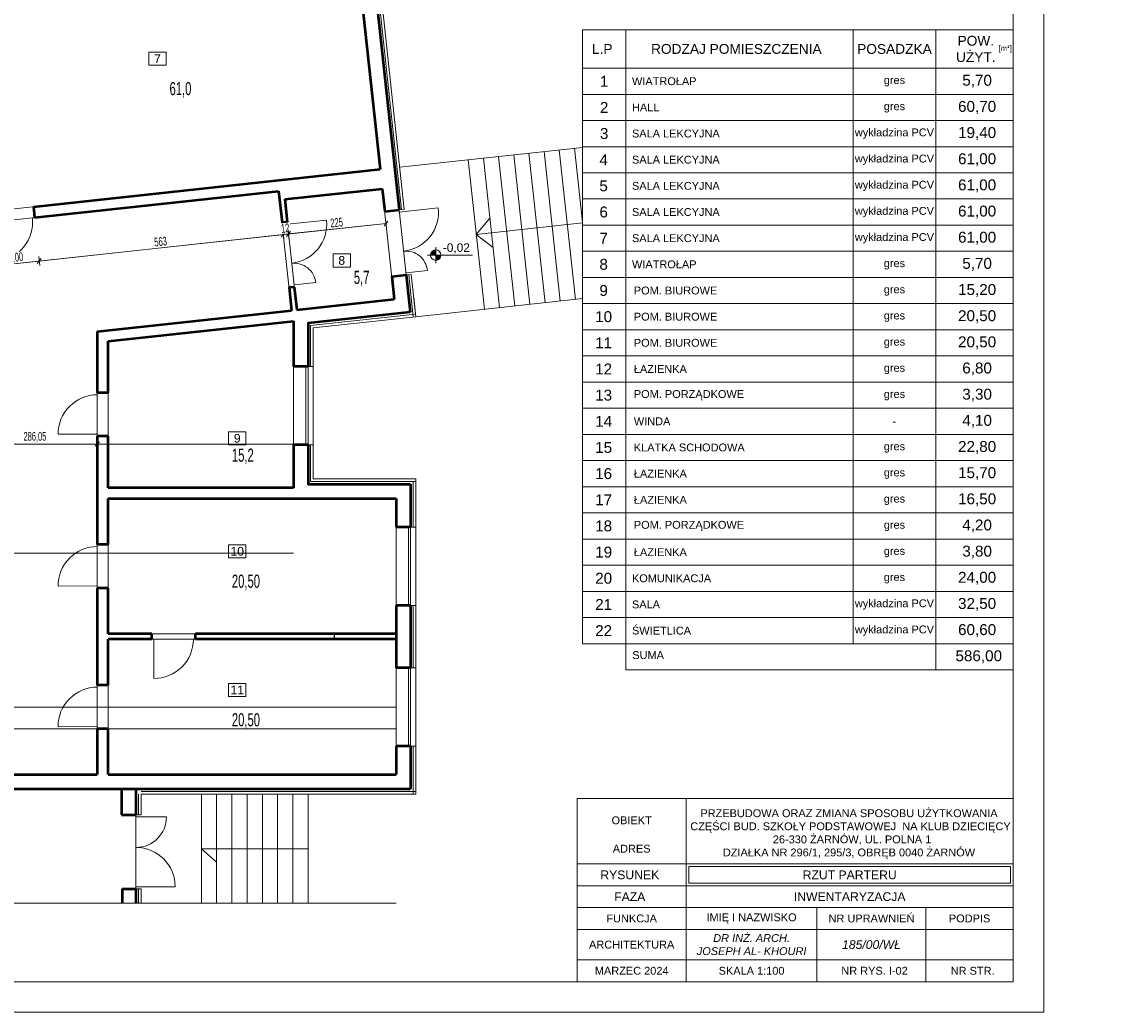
# Model space of a CAD drawing. Header units: millimetres. Extents: x 72202 to 304796, y 21658 to 519946.
# Tile 64 of 139: x 198210 to 200706, y 207947 to 210219. Entities that reach past the tile are written whole.
import ezdxf

# ---------------------------------------------------------------- set-up
doc = ezdxf.new("R2010")
doc.units = ezdxf.units.MM
doc.layers.get('0').update_dxf_attribs({"color": 253})
doc.layers.get('Defpoints').update_dxf_attribs({"color": 253})
for name, color, linetype, lineweight in [('linia - gruba - projektowana', 253, 'Continuous', 50), ('LINIA CIENKA', 7, 'Continuous', 13), ('LINIA KRESKOWANIE', 253, 'Continuous', 5), ('LINIA WYMIAROWANIE', 253, 'Continuous', 9), ('OPISY', 253, 'Continuous', 9)]:
    doc.layers.add(name, color=color, linetype=linetype, lineweight=lineweight)
doc.layers.add('LINIA-NIE DRUKOWAĆ', color=253, linetype='Continuous', lineweight=20, plot=False)
doc.styles.add('simplex', font='arial.ttf')
doc.styles.get("Standard").update_dxf_attribs({"font": 'ARIALN.TTF', "width": 0.75})
doc.linetypes.add('GRADZINOWANIE', pattern='A,0.00254,-2.54,[134,ltypeshp.shx,S=2.54,R=0,X=-2.54,Y=0],-5.08,[134,ltypeshp.shx,S=2.54,R=180,X=2.54,Y=0],-2.54', length=10.16254)
doc.dimstyles.new('sebek100', dxfattribs={"dimtxt": 17, "dimasz": 10, "dimexe": 10, "dimexo": 20, "dimgap": 4, "dimtad": 1, "dimrnd": 0.5, "dimtxsty": 'Standard', "dimblk": 'OBLIQUE', "dimcen": 8, "dimclre": 1, "dimazin": 0, "dimtm": 1e-09, "dimtfac": 1, "dimtix": 1, "dimtmove": 1, "dimatfit": 3, "dimldrblk": 'zas', "dimfxl": 10, "dimfxlon": 1, "dimtolj": 2, "dimlwd": -1, "dimlwe": -1, "dimarcsym": 0})

# ---------------------------------------------------------------- blocks, each defined once
blk = doc.blocks.new('_Oblique')
at = {"color": 0, "linetype": 'ByBlock', "lineweight": -2}
blk.add_line((-0.5, -0.5), (0.5, 0.5), dxfattribs=at)
blk = doc.blocks.new('*D591')
at = {"layer": 'Defpoints', "color": 0, "lineweight": -3, "ltscale": 4, "transparency": 16777216}
for p in [(198382.8, 209249.9), (198382.8, 209191.4), (198096.8, 209149.9)]:
    blk.add_point(p, dxfattribs=at)
at = {"layer": 'LINIA WYMIAROWANIE', "ltscale": 4, "transparency": 16777216}
for p, q in [((198096.8, 209239.9), (198096.8, 209259.9)), ((198382.8, 209239.9), (198382.8, 209259.9))]:
    blk.add_line(p, q, dxfattribs=at)
at = {"layer": 'LINIA WYMIAROWANIE', "color": 0, "ltscale": 4, "transparency": 16777216}
blk.add_line((198096.8, 209249.9), (198382.8, 209249.9), dxfattribs=at)
at = {"layer": 'LINIA WYMIAROWANIE', "color": 0, "ltscale": 4, "transparency": 16777216, "xscale": 10, "yscale": 10, "zscale": 10, "rotation": 180}
blk.add_blockref('_Oblique', (198096.8, 209249.9), dxfattribs=at)
at = {"layer": 'LINIA WYMIAROWANIE', "color": 0, "ltscale": 4, "transparency": 16777216, "xscale": 10, "yscale": 10, "zscale": 10}
blk.add_blockref('_Oblique', (198382.8, 209249.9), dxfattribs=at)
at = {"layer": 'LINIA WYMIAROWANIE', "color": 0, "lineweight": -3, "ltscale": 4, "transparency": 16777216, "insert": (198239.8, 209265.9), "char_height": 20, "attachment_point": 5, "bg_fill": 3, "box_fill_scale": 1.1, "bg_fill_color": 256, "bg_fill_true_color": 13158600, "bg_fill_transparency": 0}
blk.add_mtext('\\A2;286,05', dxfattribs=at)
blk = doc.blocks.new('zas')
blk = doc.blocks.new('*D597')
at = {"layer": 'Defpoints', "color": 0, "lineweight": -3, "ltscale": 4, "transparency": 16777216}
for p in [(198237.5, 209781.7), (198138.1, 209770.9), (198249.7, 209669.8)]:
    blk.add_point(p, dxfattribs=at)
at = {"layer": 'LINIA WYMIAROWANIE', "ltscale": 4, "transparency": 16777216}
for p, q in [((198248.6, 209679.8), (198250.7, 209659.9)), ((198149.2, 209669), (198151.3, 209649.1))]:
    blk.add_line(p, q, dxfattribs=at)
at = {"layer": 'LINIA WYMIAROWANIE', "color": 0, "ltscale": 4, "transparency": 16777216}
blk.add_line((198150.2, 209659.1), (198249.7, 209669.8), dxfattribs=at)
at = {"layer": 'LINIA WYMIAROWANIE', "color": 0, "ltscale": 4, "transparency": 16777216, "xscale": 10, "yscale": 10, "zscale": 10}
for p, rotation in [((198150.2, 209659.1), 186.1820173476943), ((198249.7, 209669.8), 6.182017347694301)]:
    blk.add_blockref('_Oblique', p, dxfattribs=dict(at, rotation=rotation))
at = {"layer": 'LINIA WYMIAROWANIE', "color": 0, "lineweight": -3, "ltscale": 4, "transparency": 16777216, "insert": (198198.4, 209678.6), "char_height": 20, "attachment_point": 5, "rotation": 6.182, "bg_fill": 3, "box_fill_scale": 1.1, "bg_fill_color": 256, "bg_fill_true_color": 13158600, "bg_fill_transparency": 0}
blk.add_mtext('\\A2;100', dxfattribs=at)
blk = doc.blocks.new('*D598')
at = {"layer": 'Defpoints', "color": 0, "lineweight": -3, "ltscale": 4, "transparency": 16777216}
for p in [(198798.6, 209829.9), (198237.5, 209781.7), (198809.4, 209730.5)]:
    blk.add_point(p, dxfattribs=at)
at = {"layer": 'LINIA WYMIAROWANIE', "color": 0, "ltscale": 4, "transparency": 16777216}
blk.add_line((198249.7, 209669.8), (198809.4, 209730.5), dxfattribs=at)
at = {"layer": 'LINIA WYMIAROWANIE', "ltscale": 4, "transparency": 16777216}
for p, q in [((198808.3, 209740.4), (198810.5, 209720.5)), ((198248.6, 209679.8), (198250.7, 209659.9))]:
    blk.add_line(p, q, dxfattribs=at)
at = {"layer": 'LINIA WYMIAROWANIE', "color": 0, "ltscale": 4, "transparency": 16777216, "xscale": 10, "yscale": 10, "zscale": 10}
for p, rotation in [((198809.4, 209730.5), 6.182017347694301), ((198249.7, 209669.8), 186.1820173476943)]:
    blk.add_blockref('_Oblique', p, dxfattribs=dict(at, rotation=rotation))
at = {"layer": 'LINIA WYMIAROWANIE', "color": 0, "lineweight": -3, "ltscale": 4, "transparency": 16777216, "insert": (198528, 209714.3), "char_height": 20, "attachment_point": 5, "rotation": 6.182, "bg_fill": 3, "box_fill_scale": 1.1, "bg_fill_color": 256, "bg_fill_true_color": 13158600, "bg_fill_transparency": 0}
blk.add_mtext('\\A2;563', dxfattribs=at)
blk = doc.blocks.new('*D599')
at = {"layer": 'Defpoints', "color": 0, "lineweight": -3, "ltscale": 4, "transparency": 16777216}
for p in [(198798.6, 209829.9), (198812.7, 209811.3)]:
    blk.add_point(p, dxfattribs=at)
at = {"layer": 'LINIA WYMIAROWANIE', "color": 0, "ltscale": 4, "transparency": 16777216}
for p, q in [((198809.4, 209730.5), (198799.4, 209729.4)), ((198809.4, 209730.5), (198821.3, 209731.8)), ((198821.3, 209731.8), (198831.3, 209732.8))]:
    blk.add_line(p, q, dxfattribs=at)
at = {"layer": 'LINIA WYMIAROWANIE', "ltscale": 4, "transparency": 16777216}
for p, q in [((198808.3, 209740.4), (198810.5, 209720.5)), ((198820.2, 209741.7), (198822.4, 209721.8))]:
    blk.add_line(p, q, dxfattribs=at)
at = {"layer": 'LINIA WYMIAROWANIE', "color": 0, "ltscale": 4, "transparency": 16777216, "xscale": 10, "yscale": 10, "zscale": 10}
for p, rotation in [((198809.4, 209730.5), 6.182017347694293), ((198821.3, 209731.8), 186.1820173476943)]:
    blk.add_blockref('_Oblique', p, dxfattribs=dict(at, rotation=rotation))
at = {"layer": 'LINIA WYMIAROWANIE', "color": 0, "lineweight": -3, "ltscale": 4, "transparency": 16777216, "insert": (198813.8, 209745.1), "char_height": 20, "attachment_point": 5, "rotation": 6.182, "bg_fill": 3, "box_fill_scale": 1.1, "bg_fill_color": 256, "bg_fill_true_color": 13158600, "bg_fill_transparency": 0}
blk.add_mtext('\\A2;12', dxfattribs=at)
at = {"layer": 'Defpoints', "color": 0, "lineweight": -3, "ltscale": 4, "transparency": 16777216}
blk.add_point((198821.3, 209731.8), dxfattribs=at)
blk = doc.blocks.new('*D600')
at = {"layer": 'Defpoints', "color": 0, "lineweight": -3, "ltscale": 4, "transparency": 16777216}
for p in [(199036.4, 209835.5), (198812.7, 209811.3), (199045, 209756)]:
    blk.add_point(p, dxfattribs=at)
at = {"layer": 'LINIA WYMIAROWANIE', "color": 0, "ltscale": 4, "transparency": 16777216}
blk.add_line((198821.3, 209731.8), (199045, 209756), dxfattribs=at)
at = {"layer": 'LINIA WYMIAROWANIE', "ltscale": 4, "transparency": 16777216}
for p, q in [((199043.9, 209765.9), (199046.1, 209746.1)), ((198820.2, 209741.7), (198822.4, 209721.8))]:
    blk.add_line(p, q, dxfattribs=at)
at = {"layer": 'LINIA WYMIAROWANIE', "color": 0, "ltscale": 4, "transparency": 16777216, "xscale": 10, "yscale": 10, "zscale": 10}
for p, rotation in [((199045, 209756), 6.182017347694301), ((198821.3, 209731.8), 186.1820173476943)]:
    blk.add_blockref('_Oblique', p, dxfattribs=dict(at, rotation=rotation))
at = {"layer": 'LINIA WYMIAROWANIE', "color": 0, "lineweight": -3, "ltscale": 4, "transparency": 16777216, "insert": (198931.6, 209758), "char_height": 20, "attachment_point": 5, "rotation": 6.182, "bg_fill": 3, "box_fill_scale": 1.1, "bg_fill_color": 256, "bg_fill_true_color": 13158600, "bg_fill_transparency": 0}
blk.add_mtext('\\A2;225', dxfattribs=at)

msp = doc.modelspace()

# ---------------------------------------------------------------- hatches: boundary and pattern name
at = {"layer": 'OPISY'}
h = msp.add_hatch(color=256, dxfattribs=at)
edge = h.paths.add_edge_path()
edge.add_line((199158.928, 209683.291), (199158.928, 209695.246))
edge.add_arc((199158.928, 209683.291), 11.954, 90, 180.185208)
edge.add_line((199146.974, 209683.252), (199158.928, 209683.291))
edge = h.paths.add_edge_path()
edge.add_arc((199158.928, 209683.291), 11.954, 269.966892, 359.748577)
edge.add_line((199170.883, 209683.239), (199158.928, 209683.291))
edge.add_line((199158.928, 209683.291), (199158.921, 209671.337))
h = msp.add_hatch(color=256, dxfattribs=at)
h.paths.add_polyline_path([(199158.928, 209683.291), (199158.928, 209691.794, 0.41421356), (199150.425, 209683.291)])
h.paths.add_polyline_path([(199158.928, 209674.788, 0.41421356), (199167.432, 209683.291), (199158.928, 209683.291)])

# ---------------------------------------------------------------- linework, layer by layer
at = {"layer": 'linia - gruba - projektowana'}
for p, q in [((198959.829, 210542.4), (199031.549, 209880.273)), ((198992.638, 210545.954), (199074.857, 209786.894)), ((198236.201, 209794.123), (199031.549, 209880.273)), ((198238.894, 209769.268), (198798.62, 209829.896)), ((198798.62, 209829.896), (198806.427, 209757.818)), ((198812.704, 209811.305), (199036.395, 209835.535)), ((199036.395, 209835.535), (199042.049, 209783.34)), ((198812.704, 209811.305), (198818.357, 209759.11)), ((198236.201, 209794.123), (198238.894, 209769.268)), ((199042.049, 209783.34), (199074.857, 209786.894)), ((198818.357, 209759.11), (198806.427, 209757.818)), ((199058.202, 209634.212), (199091.01, 209637.766)), ((199058.202, 209634.212), (199063.855, 209582.017)), ((199091.01, 209637.766), (199100.217, 209552.763)), ((198834.51, 209609.983), (198822.58, 209608.69)), ((198822.58, 209608.69), (198828.234, 209556.496)), ((198834.51, 209609.983), (198840.164, 209557.788)), ((198840.164, 209557.788), (199063.855, 209582.017)), ((198382.839, 209508.252), (198828.234, 209556.496)), ((198407.839, 209485.813), (198833.08, 209531.874)), ((198833.08, 209531.874), (198833.08, 209428.087)), ((198382.839, 209508.252), (198382.839, 209367.832)), ((198407.839, 209367.832), (198407.839, 209485.813)), ((198866.08, 209428.087), (198833.08, 209428.087)), ((198407.839, 209367.832), (198382.839, 209367.832)), ((198382.839, 209267.832), (198382.839, 209019.6)), ((198407.839, 209267.832), (198382.839, 209267.832)), ((198407.839, 209149.85), (198407.839, 209267.832)), ((198833.08, 209248.087), (198833.08, 209149.85)), ((198866.08, 209248.087), (198833.08, 209248.087)), ((199101.44, 209157.85), (199101.44, 209059.6)), ((198833.08, 209149.85), (198407.839, 209149.85)), ((198407.839, 209124.85), (199068.44, 209124.85)), ((199068.44, 209124.85), (199068.44, 209059.6)), ((199101.44, 209059.6), (199068.44, 209059.6)), ((198407.839, 209019.6), (198382.839, 209019.6)), ((198382.839, 208919.6), (198382.839, 208697.1)), ((198407.839, 208919.6), (198382.839, 208919.6)), ((199068.44, 208879.6), (199068.44, 208737.1)), ((199101.44, 208879.6), (199068.44, 208879.6)), ((199101.44, 208879.6), (199101.44, 208737.1)), ((198507.839, 208814.35), (198407.839, 208814.35)), ((199068.44, 208814.35), (198607.839, 208814.35)), ((198507.839, 208802.35), (198407.839, 208802.35)), ((199068.44, 208802.35), (198607.839, 208802.35)), ((199101.44, 208737.1), (199068.44, 208737.1)), ((198407.839, 208697.1), (198382.839, 208697.1)), ((198382.839, 208597.1), (198382.839, 208491.85)), ((198407.839, 208597.1), (198382.839, 208597.1)), ((199068.44, 208557.1), (199068.44, 208491.85)), ((199101.44, 208557.1), (199068.44, 208557.1)), ((199101.44, 208557.1), (199101.44, 208458.85)), ((196575.292, 208491.85), (198382.839, 208491.85)), ((198407.839, 208491.85), (199068.44, 208491.85)), ((196575.292, 208458.85), (198232.445, 208458.85)), ((198232.445, 208458.85), (199101.44, 208458.85)), ((198438.267, 208459.498), (198438.308, 208399.819)), ((198471.44, 208458.85), (198471.44, 208399.819)), ((198440.083, 208229.85), (198440.083, 208196.85)), ((198471.44, 208229.85), (198471.44, 208196.85))]:
    msp.add_line(p, q, dxfattribs=at)
at = {"layer": 'linia - gruba - projektowana', "ltscale": 1.2}
for p, q in [((198438.308, 208399.819), (198471.44, 208399.819)), ((198440.083, 208229.85), (198471.44, 208229.85))]:
    msp.add_line(p, q, dxfattribs=at)
at = {"layer": 'linia - gruba - projektowana'}
for points in [[(199100.217, 209552.763), (198866.08, 209527.402), (198866.08, 209428.087)], [(198866.08, 209248.087), (198866.08, 209157.85), (199101.44, 209157.85)], [(198407.839, 209019.6), (198407.839, 209124.85)], [(198407.839, 208814.35), (198407.839, 208919.6)], [(198507.839, 208802.35), (198507.839, 208814.35)], [(198607.839, 208802.35), (198607.839, 208814.35)], [(198407.839, 208697.1), (198407.839, 208802.35)], [(198407.839, 208491.85), (198407.839, 208597.1)]]:
    msp.add_lwpolyline(points, dxfattribs=at)
at = {"layer": 'LINIA CIENKA'}
for p, q in [((199003.276, 210559.176), (199086.787, 209788.186)), ((199076.288, 209885.119), (199495.292, 209930.504)), ((199476.944, 209928.517), (199495.292, 209759.122)), ((199268.165, 209905.902), (199305.317, 209562.909)), ((199302.962, 209909.672), (199340.114, 209566.678)), ((199337.758, 209913.441), (199374.91, 209570.447)), ((199372.555, 209917.21), (199409.707, 209574.216)), ((199407.351, 209920.979), (199444.503, 209577.985)), ((199442.148, 209924.748), (199479.3, 209581.754)), ((199233.369, 209902.133), (199270.521, 209559.14)), ((199086.787, 209788.186), (199074.857, 209786.894)), ((199074.857, 209786.894), (199091.01, 209637.766)), ((199074.857, 209786.894), (199075.395, 209781.923)), ((199075.395, 209781.923), (199164.872, 209791.615)), ((198233.923, 209768.73), (198238.894, 209769.268)), ((198818.357, 209759.11), (198818.896, 209754.139)), ((198818.896, 209754.139), (198908.372, 209763.831)), ((199251.945, 209730.637), (199283.083, 209768.178)), ((199251.945, 209730.637), (199495.292, 209756.995)), ((199251.945, 209730.637), (199290.399, 209700.633)), ((199090.471, 209642.737), (199140.181, 209648.121)), ((199091.01, 209637.766), (199090.471, 209642.737)), ((199091.01, 209637.766), (199102.969, 209638.789)), ((199102.94, 209639.058), (199113.44, 209542.125)), ((198833.972, 209614.953), (198883.681, 209620.338)), ((198834.51, 209609.983), (198833.972, 209614.953)), ((199108.594, 209586.863), (199113.44, 209542.125)), ((199113.44, 209542.125), (199495.292, 209583.486)), ((198833.08, 209428.087), (198833.08, 209253.638)), ((198861.08, 209428.087), (198861.08, 209248.087)), ((198866.08, 209428.087), (198866.08, 209248.087)), ((198866.08, 209428.087), (198878.08, 209428.087)), ((198382.839, 209367.832), (198382.839, 209362.832)), ((198382.839, 209272.832), (198292.84, 209272.411)), ((198382.839, 209267.832), (198382.839, 209272.832)), ((198833.08, 209253.638), (198833.08, 209248.087)), ((198866.08, 209248.087), (198878.08, 209248.087)), ((199113.44, 209169.85), (199113.44, 208446.85)), ((199068.44, 209059.6), (199068.44, 208885.152)), ((199096.44, 209059.6), (199096.44, 208879.6)), ((199101.44, 209059.6), (199101.44, 208879.6)), ((199101.44, 209059.6), (199113.44, 209059.6)), ((198382.839, 209019.6), (198382.839, 209014.6)), ((198382.839, 208924.6), (198292.84, 208924.179)), ((198382.839, 208919.6), (198382.839, 208924.6)), ((199068.44, 208885.152), (199068.44, 208879.6)), ((199101.44, 208879.6), (199113.44, 208879.6)), ((198507.839, 208802.35), (198512.839, 208802.35)), ((198512.839, 208802.35), (198512.418, 208712.351)), ((198607.839, 208802.35), (198602.839, 208802.35)), ((199068.44, 208737.1), (199068.44, 208557.1)), ((199096.44, 208737.1), (199096.44, 208557.1)), ((199101.44, 208737.1), (199101.44, 208557.1)), ((199101.44, 208737.1), (199113.44, 208737.1)), ((198382.839, 208697.1), (198382.839, 208692.1)), ((198382.839, 208602.1), (198292.84, 208601.679)), ((198382.839, 208597.1), (198382.839, 208602.1)), ((199101.44, 208557.1), (199113.44, 208557.1)), ((198483.44, 208446.85), (198483.427, 208399.85)), ((198483.44, 208446.85), (199113.44, 208446.85)), ((198621.44, 208196.85), (198621.44, 208446.85)), ((198656.44, 208196.85), (198656.44, 208446.85)), ((198691.44, 208196.85), (198691.44, 208446.85)), ((198726.44, 208196.85), (198726.44, 208446.85)), ((198761.44, 208196.85), (198761.44, 208446.85)), ((198796.44, 208196.85), (198796.44, 208446.85)), ((198831.44, 208196.85), (198831.44, 208446.85)), ((198866.44, 208196.85), (198866.44, 208446.85)), ((199483.292, 208436.85), (200483.292, 208436.85)), ((198471.44, 208399.819), (198483.44, 208399.85)), ((198471.44, 208399.819), (198471.44, 208229.85)), ((198471.44, 208229.85), (198471.44, 208399.819)), ((198471.44, 208394.819), (198471.44, 208399.819)), ((198471.44, 208399.819), (198471.44, 208394.819)), ((198471.44, 208394.819), (198541.44, 208394.819)), ((198866.44, 208321.85), (198621.44, 208321.85)), ((198621.44, 208321.85), (198656.44, 208291.133)), ((198471.44, 208234.819), (198561.44, 208234.819)), ((198483.44, 208229.85), (198471.44, 208229.85)), ((198483.44, 208229.85), (198483.44, 208196.85))]:
    msp.add_line(p, q, dxfattribs=at)
msp.add_lwpolyline([(193953.292, 208016.85), (193953.292, 210844.299), (200483.292, 210844.299), (200483.292, 208016.85)], close=True, dxfattribs=at)
msp.add_lwpolyline([(199113.44, 209542.125), (198878.08, 209516.632), (198878.08, 209169.85), (199113.44, 209169.85)], dxfattribs=at)
for centre, radius, start, end in [((199075.395, 209781.923), 90, 276.182017, 6.182017), ((198144.446, 209759.038), 90, 276.182017, 6.182017), ((198818.896, 209754.139), 90, 276.182017, 6.182017), ((199090.471, 209642.737), 50, 6.182017, 96.182017), ((198833.972, 209614.953), 50, 6.182017, 96.182017), ((198383.26, 209272.834), 90.421, 90.266818, 180.268069), ((198383.26, 208924.602), 90.421, 90.266818, 180.268069), ((198512.841, 208802.771), 90.421, 269.731931, 359.733182), ((198383.26, 208602.102), 90.421, 90.266818, 180.268069), ((198471.44, 208394.819), 70, 270, 0), ((198471.44, 208394.819), 70, 270, 0), ((198471.44, 208234.819), 90, 0, 90), ((198471.44, 208234.819), 90, 0, 90)]:
    msp.add_arc(centre, radius, start, end, dxfattribs=at)
at = {"layer": 'LINIA KRESKOWANIE', "linetype": 'GRADZINOWANIE', "ltscale": 0.6}
for p, q in [((198997.31, 210558.53), (199080.822, 209787.54)), ((199096.99, 209638.278), (199107.475, 209541.479)), ((199107.44, 209059.6), (199107.44, 209163.85)), ((199107.44, 208879.6), (199107.44, 208737.1)), ((199107.44, 208557.1), (199107.44, 208446.85)), ((198477.44, 208446.852), (198477.427, 208399.852)), ((198483.44, 208452.85), (199113.44, 208452.85)), ((198477.44, 208229.85), (198477.44, 208196.85))]:
    msp.add_line(p, q, dxfattribs=at)
for points in [[(199112.794, 209548.09), (198872.08, 209522.017), (198872.08, 209428.087)], [(198872.08, 209248.087), (198872.08, 209163.85), (199113.44, 209163.85)]]:
    msp.add_lwpolyline(points, dxfattribs=at)
at = {"layer": 'LINIA WYMIAROWANIE', "lineweight": -3, "ltscale": 1.2}
msp.add_line((198926.347, 208814.35), (198926.347, 208802.35), dxfattribs=at)
at = {"layer": 'LINIA-NIE DRUKOWAĆ'}
for p, q in [((199045.01, 209756), (194828.292, 209299.257)), ((198833.08, 209249.85), (194596.276, 209249.85)), ((198833.08, 208999.85), (194433.292, 208999.85))]:
    msp.add_line(p, q, dxfattribs=at)
for points in [[(193653.292, 210916.85), (193653.292, 207946.85), (200553.292, 207946.85), (200553.292, 210916.85)], [(199068.44, 209124.85), (198407.839, 209124.85), (198407.839, 208814.35), (199068.44, 208814.35)], [(199068.44, 208802.35), (198407.839, 208802.35), (198407.839, 208491.85), (199068.44, 208491.85)]]:
    msp.add_lwpolyline(points, close=True, dxfattribs=at)
for points in [[(198003.995, 210405.674), (198072.161, 209776.355), (199031.549, 209880.273), (198963.383, 210509.592), (198003.995, 210405.674)], [(198798.62, 209829.896), (198828.234, 209556.496), (198382.839, 209508.252), (198382.839, 208491.85), (198096.792, 208491.85), (198096.792, 209149.85), (197833.292, 209149.85), (197790.226, 209174.676), (197749.471, 209190.215), (197704.792, 209199.85), (197504.792, 209199.85), (197437.574, 209182.479), (197409.152, 209169.648), (197376.292, 209149.85), (196716.292, 209149.85), (196655.011, 209182.479), (196587.792, 209199.85), (196503.525, 209209.226), (196442.27, 209207.485), (196387.792, 209207.485), (196259.292, 209149.85), (195298.792, 209149.85), (195298.792, 209450.805), (198798.62, 209829.896)], [(199036.395, 209835.535), (198812.704, 209811.305), (198840.164, 209557.788), (199063.855, 209582.017), (199036.395, 209835.535)], [(198833.08, 209531.874), (198833.08, 209149.85), (198407.839, 209149.85), (198407.839, 209485.813), (198833.08, 209531.874)], [(194483.292, 208646.85), (199068.44, 208646.85)], [(194483.292, 208596.85), (199068.44, 208596.85)], [(195456.649, 208196.85), (199068.44, 208196.85)]]:
    msp.add_lwpolyline(points, dxfattribs=at)
at = {"layer": 'OPISY'}
for p, q in [((199595.292, 210112.068), (199595.292, 210200.068)), ((200116.156, 210112.068), (200116.156, 210200.068)), ((200305.724, 210112.068), (200305.724, 210200.068)), ((200483.292, 210112.068), (199495.292, 210112.068)), ((200483.292, 210112.068), (199495.292, 210112.068)), ((199495.292, 210112.068), (199495.292, 210047.645)), ((200483.292, 210112.068), (200483.292, 209692.068)), ((200483.292, 210052.068), (199495.292, 210052.068)), ((200483.292, 209992.068), (199495.292, 209992.068)), ((200483.292, 209932.068), (199495.292, 209932.068)), ((200483.292, 209872.068), (199495.292, 209872.068)), ((200483.292, 209812.068), (199495.292, 209812.068)), ((200483.292, 209752.068), (199495.292, 209752.068)), ((199139.925, 209683.257), (199243.65, 209683.205)), ((199158.928, 209683.291), (199158.918, 209665.246)), ((199158.928, 209683.291), (199158.931, 209701.246)), ((199158.928, 209683.247), (199158.928, 209696.002)), ((199158.928, 209683.247), (199158.928, 209670.492)), ((200483.292, 209692.068), (199495.292, 209692.068)), ((200483.292, 209632.068), (199495.292, 209632.068)), ((200483.292, 209572.068), (199495.292, 209572.068)), ((200483.292, 209512.068), (199495.292, 209512.068)), ((200483.292, 209452.068), (199495.292, 209452.068)), ((199495.292, 209452.068), (199495.292, 208792.068)), ((200483.292, 209392.068), (199495.292, 209392.068)), ((200483.292, 209332.068), (199495.292, 209332.068)), ((200483.292, 209272.068), (199495.292, 209272.068)), ((200483.292, 209212.068), (199495.292, 209212.068)), ((200483.292, 209152.068), (199495.292, 209152.068)), ((200483.292, 209092.068), (199495.292, 209092.068)), ((200483.292, 209032.068), (199495.292, 209032.068)), ((200483.292, 208972.068), (199495.292, 208972.068)), ((200483.292, 208912.068), (199495.292, 208912.068)), ((199495.292, 208852.068), (200483.292, 208852.068)), ((199495.292, 208792.068), (200483.292, 208792.068)), ((199595.292, 208732.068), (200483.292, 208732.068)), ((199483.292, 208016.85), (199483.292, 208436.85)), ((199733.292, 208016.85), (199733.292, 208436.85)), ((200483.292, 208436.85), (200483.292, 208016.85)), ((199483.292, 208286.85), (200483.292, 208286.85)), ((199739.292, 208242.85), (199739.292, 208280.85)), ((199739.292, 208280.85), (200477.292, 208280.85)), ((200477.292, 208280.85), (200477.292, 208242.85)), ((199483.292, 208236.85), (200483.292, 208236.85)), ((199739.292, 208242.85), (200477.292, 208242.85)), ((199483.292, 208186.85), (200483.292, 208186.85)), ((200033.292, 208016.85), (200033.292, 208186.85)), ((200283.292, 208016.85), (200283.292, 208186.85)), ((199483.292, 208136.85), (200483.292, 208136.85)), ((199483.292, 208066.85), (200483.292, 208066.85)), ((199483.292, 208016.85), (200483.292, 208016.85))]:
    msp.add_line(p, q, dxfattribs=at)
for points in [[(200483.292, 210200.068), (200483.292, 210112.068), (199495.292, 210112.068), (199495.292, 210200.068)], [(198500.791, 210148.881), (198500.791, 210118.881), (198540.791, 210118.881), (198540.791, 210148.881)], [(198923.373, 209686.034), (198923.373, 209656.034), (198963.373, 209656.034), (198963.373, 209686.034)], [(198683.78, 209278.097), (198683.78, 209248.097), (198723.78, 209248.097), (198723.78, 209278.097)], [(198683.78, 209019.006), (198683.78, 208989.006), (198723.78, 208989.006), (198723.78, 209019.006)], [(198683.78, 208701.193), (198683.78, 208671.193), (198723.78, 208671.193), (198723.78, 208701.193)]]:
    msp.add_lwpolyline(points, close=True, dxfattribs=at)
for points in [[(199595.292, 210112.068), (199595.292, 209692.068)], [(199595.292, 210112.068), (199595.292, 208732.068)], [(200116.156, 210112.068), (200116.156, 208792.068)], [(200305.724, 210112.068), (200305.724, 208732.068)], [(200483.292, 210052.068), (199495.292, 210052.068), (199495.292, 209452.068), (200483.292, 209452.068)]]:
    msp.add_lwpolyline(points, dxfattribs=at)
msp.add_circle((199158.928, 209683.291), 11.954, dxfattribs=at)

# ---------------------------------------------------------------- texts
at = {"layer": 'LINIA-NIE DRUKOWAĆ', "char_height": 30, "width": 125.07, "attachment_point": 1}
for s, insert in [('61,0', (198548.465, 210080.299)), ('5,7', (198971.048, 209647.453)), ('15,2', (198691.454, 209239.515)), ('20,50', (198691.454, 208950.424)), ('20,50', (198691.454, 208632.611))]:
    msp.add_mtext(s, dxfattribs=dict(at, insert=insert))
at = {"layer": 'OPISY', "style": 'simplex'}
for s, insert, char_height, width, attachment_point in [('POW. UŻYT.', (200397.508, 210156.068), 22.5, 159.64847, 5), ('L.P', (199540.902, 210156.068), 22.5, 159.64847, 5), ('RODZAJ POMIESZCZENIA', (199848.334, 210156.068), 22.5, 520.8633, 5), ('POSADZKA', (200210.982, 210155.997), 22.5, 159.64847, 5), ('\\pt212.5; [m{\\fISOCPEUR|b0|i0|c238|p34;²}] ', (200462.624, 210156.068), 12.5, 53.33687, 5), ('7', (198520.791, 210133.881), 20, 40, 5), ('1', (199545.292, 210082.068), 25, 100, 5), ('WIATROŁAP', (199609.012, 210082.068), 18, 520.8633, 4), ('gres', (200210.94, 210082.068), 18, 189.56835, 5), ('5,70', (200400.508, 210082.068), 25, 189.56835, 5), ('2', (199545.292, 210022.068), 25, 100, 5), ('HALL', (199609.012, 210022.068), 18, 520.8633, 4), ('gres', (200210.94, 210022.068), 18, 189.56835, 5), ('60,70', (200400.508, 210022.068), 25, 189.56835, 5), ('3', (199545.292, 209962.068), 25, 100, 5), ('wykładzina PCV', (200210.94, 209962.068), 18, 189.56835, 5), ('19,40', (200400.508, 209962.068), 25, 189.56835, 5), ('SALA LEKCYJNA', (199609.012, 209962.068), 18, 520.8633, 4), ('wykładzina PCV', (200210.94, 209902.068), 18, 189.56835, 5), ('4', (199544.055, 209902.068), 25, 100, 5), ('SALA LEKCYJNA', (199609.012, 209902.068), 18, 520.8633, 4), ('61,00', (200400.508, 209902.068), 25, 189.56835, 5), ('5', (199544.055, 209842.068), 25, 100, 5), ('SALA LEKCYJNA', (199609.012, 209842.068), 18, 520.8633, 4), ('wykładzina PCV', (200210.94, 209842.068), 18, 189.56835, 5), ('61,00', (200400.508, 209842.068), 25, 189.56835, 5), ('wykładzina PCV', (200210.94, 209782.068), 18, 189.56835, 5), ('6', (199544.055, 209782.068), 25, 100, 5), ('SALA LEKCYJNA', (199609.012, 209782.068), 18, 520.8633, 4), ('61,00', (200400.508, 209782.068), 25, 189.56835, 5), ('7', (199544.055, 209722.068), 25, 100, 5), ('SALA LEKCYJNA', (199609.012, 209722.068), 18, 520.8633, 4), ('wykładzina PCV', (200210.94, 209722.068), 18, 189.56835, 5), ('61,00', (200400.508, 209722.068), 25, 189.56835, 5), ('-0,02', (199175.235, 209710.334), 19.5, 125.07, 1), ('8', (198943.373, 209671.034), 20, 40, 5), ('8', (199544.055, 209662.068), 25, 100, 5), ('WIATROŁAP', (199609.012, 209662.068), 18, 520.8633, 4), ('gres', (200210.94, 209662.068), 18, 189.56835, 5), ('5,70', (200400.508, 209662.068), 25, 189.56835, 5), ('9', (199544.055, 209602.068), 25, 100, 5), ('\\pi-54,l72,t72;POM. BIUROWE', (199595.292, 209602.068), 18, 520.8633, 4), ('gres', (200210.94, 209602.068), 18, 189.56835, 5), ('15,20', (200400.508, 209602.068), 25, 189.56835, 5), ('10', (199544.055, 209542.068), 25, 100, 5), ('20,50', (200400.508, 209542.068), 25, 189.56835, 5), ('\\pi-54,l72,t72;POM. BIUROWE', (199595.292, 209542.068), 18, 520.8633, 4), ('gres', (200210.94, 209542.068), 18, 189.56835, 5), ('11', (199544.055, 209482.068), 25, 100, 5), ('\\pi-54,l72,t72;POM. BIUROWE', (199595.292, 209482.068), 18, 520.8633, 4), ('gres', (200210.94, 209482.068), 18, 189.56835, 5), ('20,50', (200400.508, 209482.068), 25, 189.56835, 5), ('12', (199544.055, 209422.068), 25, 100, 5), ('\\pi-54,l72,t72;ŁAZIENKA', (199595.292, 209422.068), 18, 520.8633, 4), ('gres', (200210.94, 209422.068), 18, 189.56835, 5), ('6,80', (200400.508, 209422.068), 25, 189.56835, 5), ('\\pi-54,l72,t72;POM. PORZĄDKOWE', (199595.292, 209362.068), 18, 520.8633, 4), ('13', (199544.055, 209362.068), 25, 100, 5), ('gres', (200210.94, 209362.068), 18, 189.56835, 5), ('3,30', (200400.508, 209362.068), 25, 189.56835, 5), ('14', (199544.055, 209302.068), 25, 100, 5), ('\\pi-54,l72,t72;WINDA', (199595.292, 209302.068), 18, 520.8633, 4), ('4,10', (200400.508, 209302.068), 25, 189.56835, 5), ('-', (200210.94, 209302.068), 18, 189.56835, 5), ('9', (198703.78, 209263.097), 20, 40, 5), ('15', (199544.055, 209242.068), 25, 100, 5), ('\\pi-54,l72,t72;KLATKA SCHODOWA', (199595.292, 209242.068), 18, 520.8633, 4), ('22,80', (200400.508, 209242.068), 25, 189.56835, 5), ('gres', (200210.94, 209242.068), 18, 189.56835, 5), ('16', (199544.055, 209182.068), 25, 100, 5), ('\\pi-54,l72,t72;ŁAZIENKA', (199595.292, 209182.068), 18, 520.8633, 4), ('gres', (200210.94, 209182.068), 18, 189.56835, 5), ('15,70', (200400.508, 209182.068), 25, 189.56835, 5), ('17', (199544.055, 209122.068), 25, 100, 5), ('\\pi-54,l72,t72;ŁAZIENKA', (199595.292, 209122.068), 18, 520.8633, 4), ('16,50', (200400.508, 209122.068), 25, 189.56835, 5), ('gres', (200210.94, 209122.068), 18, 189.56835, 5), ('\\pi-54,l72,t72;POM. PORZĄDKOWE', (199595.292, 209062.068), 18, 520.8633, 4), ('18', (199544.055, 209062.068), 25, 100, 5), ('gres', (200210.94, 209062.068), 18, 189.56835, 5), ('4,20', (200400.508, 209062.068), 25, 189.56835, 5), ('10', (198703.78, 209004.006), 20, 40, 5), ('19', (199544.055, 209002.068), 25, 100, 5), ('\\pi-54,l72,t72;ŁAZIENKA', (199595.292, 209002.068), 18, 520.8633, 4), ('gres', (200210.94, 209002.068), 18, 189.56835, 5), ('3,80', (200400.508, 209002.068), 25, 189.56835, 5), ('20', (199544.055, 208942.068), 25, 100, 5), ('24,00', (200400.508, 208942.068), 25, 189.56835, 5), ('\\pi-54,l72,t72;KOMUNIKACJA', (199590.946, 208942.068), 18, 520.8633, 4), ('gres', (200210.94, 208942.068), 18, 189.56835, 5), ('wykładzina PCV', (200210.94, 208882.068), 18, 189.56835, 5), ('21', (199544.055, 208882.068), 25, 100, 5), ('SALA ', (199609.012, 208882.068), 18, 520.8633, 4), ('32,50', (200400.508, 208882.068), 25, 189.56835, 5), ('22', (199544.055, 208822.068), 25, 100, 5), ('ŚWIETLICA', (199609.012, 208822.068), 18, 520.8633, 4), ('wykładzina PCV', (200210.94, 208822.068), 18, 189.56835, 5), ('60,60', (200400.508, 208822.068), 25, 189.56835, 5), ('SUMA', (199609.699, 208765.936), 18, 520.8633, 4), ('586,00', (200404.307, 208762.068), 25, 189.56835, 5), ('11', (198703.78, 208686.193), 20, 40, 5), ('\\A1;PRZEBUDOWA ORAZ ZMIANA SPOSOBU UŻYTKOWANIA\\P CZĘŚCI BUD. SZKOŁY PODSTAWOWEJ  NA KLUB DZIECIĘCY  \\P  26-330 ŻARNÓW, UL. POLNA 1\\PDZIAŁKA NR 296/1, 295/3, OBRĘB 0040 ŻARNÓW', (200106.671, 208355.597), 18, 879.64412, 5), ('OBIEKT', (199608.292, 208386.85), 18, 250, 5), ('\\PADRES', (199608.292, 208336.85), 18, 250, 5), ('RYSUNEK', (199603.963, 208261.85), 20, 241.34214, 5), ('RZUT PARTERU ', (200108.292, 208261.85), 20, 738, 5), ('FAZA', (199603.963, 208211.85), 20, 241.34214, 5), ('INWENTARYZACJA', (200108.292, 208211.85), 20, 738, 5), ('FUNKCJA', (199608.292, 208161.85), 18, 250, 5), ('IMIĘ I NAZWISKO', (199883.292, 208161.85), 18, 300, 5), ('NR UPRAWNIEŃ', (200158.292, 208161.85), 18, 250, 5), ('PODPIS', (200383.292, 208161.85), 18, 200, 5), ('ARCHITEKTURA', (199608.292, 208101.85), 18, 250, 5), ('{\\fArial|b0|i1|c238|p34;DR INŻ. ARCH. \\PJOSEPH AL- KHOURI}', (199883.292, 208101.85), 18, 300, 5), ('{\\fArial|b0|i1|c238|p34;185/00/WŁ}', (200158.292, 208101.85), 20, 250, 5), ('MARZEC 2024', (199608.292, 208041.85), 18, 250, 5), ('SKALA 1:100', (199883.292, 208041.85), 18, 300, 5), ('  NR RYS. I-02', (200158.292, 208041.85), 18, 250, 5), ('  NR STR.', (200383.292, 208041.85), 18, 200, 5)]:
    msp.add_mtext(s, dxfattribs=dict(at, insert=insert, char_height=char_height, width=width, attachment_point=attachment_point))

# ---------------------------------------------------------------- next in the draw order: dimensions: what is measured, and where the dimension line sits
at = {"layer": 'LINIA WYMIAROWANIE', "lineweight": -3, "ltscale": 4}
dim = msp.add_linear_dim(base=(198249.662, 209669.85), p1=(198138.129, 209770.927), p2=(198237.547, 209781.696), angle=186.182017, dimstyle='sebek100', override={"dimtxt": 20, "dimrnd": 0, "dimclre": 256, "dimtfill": 1, "dimarcsym": 2}, dxfattribs=at)
dim.commit()
dim.dimension.update_dxf_attribs({"geometry": '*D597', "text_midpoint": (198198.423, 209678.594)})
dim = msp.add_linear_dim(base=(198382.839, 209249.85), p1=(198096.792, 209149.85), p2=(198382.839, 209191.382), dimstyle='sebek100', override={"dimtxt": 20, "dimrnd": 0, "dimclre": 256, "dimtfill": 1, "dimarcsym": 2}, dxfattribs=at)
dim.commit()
dim.dimension.update_dxf_attribs({"geometry": '*D591', "text_midpoint": (198239.816, 209265.869)})

# ---------------------------------------------------------------- next in the draw order: dimensions: what is measured, and where the dimension line sits
dim = msp.add_linear_dim(base=(198809.388, 209730.478), p1=(198237.547, 209781.696), p2=(198798.62, 209829.896), angle=186.182017, dimstyle='sebek100', override={"dimtxt": 20, "dimrnd": 0, "dimclre": 256, "dimtfill": 1, "dimarcsym": 2}, dxfattribs=at)
dim.commit()
dim.dimension.update_dxf_attribs({"geometry": '*D598', "text_midpoint": (198527.995, 209714.293)})

# ---------------------------------------------------------------- next in the draw order: dimensions: what is measured, and where the dimension line sits
dim = msp.add_linear_dim(base=(198821.319, 209731.77), p1=(198798.62, 209829.896), p2=(198812.704, 209811.305), angle=186.182017, dimstyle='sebek100', override={"dimtxt": 20, "dimrnd": 0, "dimclre": 256, "dimtfill": 1, "dimarcsym": 2}, dxfattribs=at)
dim.commit()
dim.dimension.update_dxf_attribs({"geometry": '*D599', "text_midpoint": (198813.841, 209745.083)})

# ---------------------------------------------------------------- next in the draw order: dimensions: what is measured, and where the dimension line sits
dim = msp.add_linear_dim(base=(199045.01, 209756), p1=(198812.704, 209811.305), p2=(199036.395, 209835.535), angle=186.182017, dimstyle='sebek100', override={"dimtxt": 20, "dimrnd": 0, "dimclre": 256, "dimtfill": 1, "dimarcsym": 2}, dxfattribs=at)
dim.commit()
dim.dimension.update_dxf_attribs({"geometry": '*D600', "text_midpoint": (198931.634, 209758.014)})

doc.saveas('drawing.dxf')
